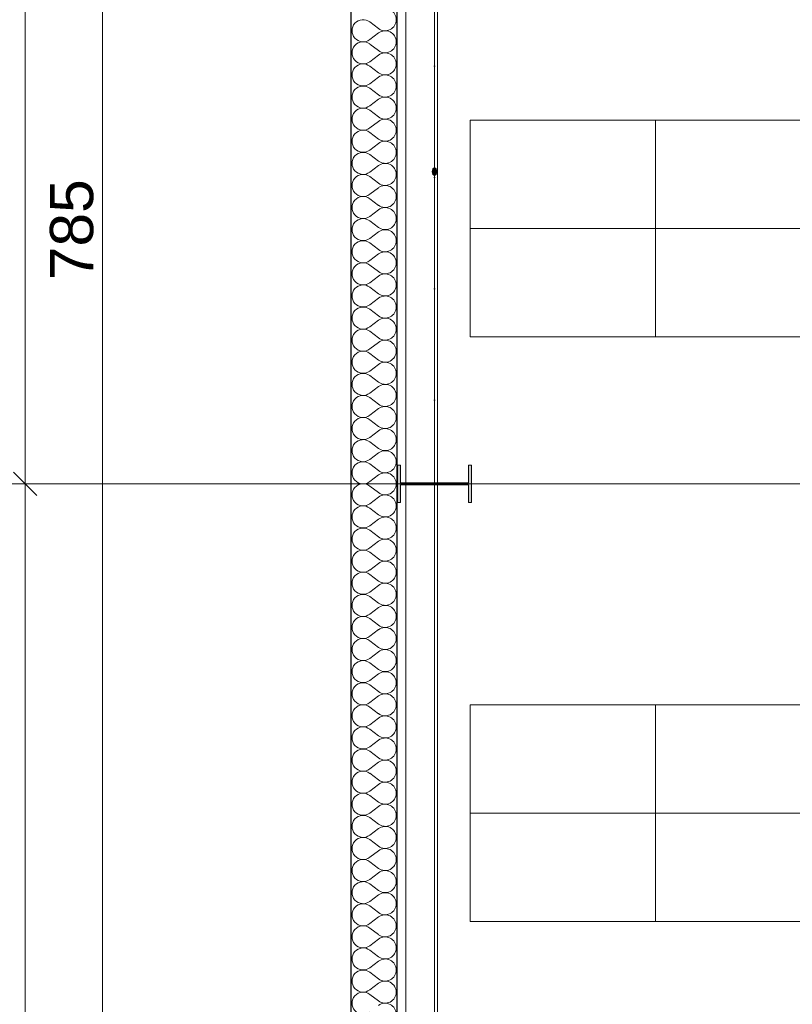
# Model space of a CAD drawing. Header units: millimetres. Extents: x -12989 to 357906, y -50379 to 30884.
# Tile 92 of 256: x -1571 to 927, y 8318 to 11500. Entities that reach past the tile are written whole.
import ezdxf
from ezdxf.enums import TextEntityAlignment as Align

# ---------------------------------------------------------------- set-up
doc = ezdxf.new("R2010")
doc.units = ezdxf.units.MM
doc.header["$MEASUREMENT"] = 0
doc.linetypes.add('Kropki i Kreski', pattern=[360, 180, -90, 0, -90])
doc.linetypes.add('Wipeout_Contour', pattern=[1000, 0, -1000])
for name, color, linetype in [('A__STROPY', 7, 'Continuous'), ('AS_Belki.Import IFC', 7, 'Continuous'), ('Nowe_A__SCIANY', 7, 'Continuous'), ('Nowe_A__STROPY', 7, 'Continuous'), ('Nowe_A_OZN_STREFY', 7, 'Continuous'), ('Nowe_A_WN_WYPOSAZENIE', 7, 'Continuous'), ('Nowe_A_WYM_ZEWNETRZNE', 7, 'Continuous'), ('Nowe_Warstwa IFC.Import IFC', 7, 'Continuous')]:
    doc.layers.add(name, color=color, linetype=linetype)
for name, color, linetype, lineweight in [('A__STROPY_Nr_pióra__89', 7, 'Continuous', 13), ('AS_Belki.Import IFC_Nr_pióra__1', 7, 'Continuous', 13), ('AS_Belki.Import IFC_Nr_pióra__20', 1, 'Continuous', 13), ('AS_Belki.Import IFC_Nr_pióra__69', 7, 'Continuous', 13), ('AS_Belki.Import IFC_Nr_pióra__90', 7, 'Continuous', 13), ('Nowe_A__SCIANY_Nr_pióra__27', 7, 'Continuous', 25), ('Nowe_A__STROPY_Nr_pióra__89', 7, 'Continuous', 13), ('Nowe_A_WN_WYPOSAZENIE_Nr_pióra__4', 7, 'Continuous', 13), ('Nowe_A_WYM_ZEWNETRZNE_Nr_pióra__1', 7, 'Continuous', 13), ('Nowe_A_WYM_ZEWNETRZNE_Nr_pióra__45', 7, 'Continuous', 15), ('Nowe_A_WYM_ZEWNETRZNE_Nr_pióra__85', 7, 'Continuous', 13), ('Nowe_Warstwa IFC.Import IFC_Nr_pióra__1', 7, 'Continuous', 13), ('Nowe_Warstwa IFC.Import IFC_Nr_pióra__4', 7, 'Continuous', 13)]:
    doc.layers.add(name, color=color, linetype=linetype, lineweight=lineweight)
doc.layers.add('Nowe_A__SCIANY_Nr_pióra__174', color=7, linetype='Continuous', lineweight=5, true_color=0x6a6a6a)
doc.styles.add('STYL_AUTOMATYCZNY_2', font='arial.ttf')
doc.styles.add('STYL_AUTOMATYCZNY_3', font='arial.ttf')
doc.dimstyles.new('STYL_AUTOMATYCZNY__1', dxfattribs={"dimtxt": 139.999998, "dimasz": 71.25, "dimexe": 0.18, "dimexo": 0.0625, "dimgap": 0, "dimtad": 1, "dimtih": 1, "dimtoh": 1, "dimdec": 0, "dimlfac": 0.1, "dimzin": 0, "dimdsep": 46, "dimtxsty": 'STYL_AUTOMATYCZNY_3', "dimblk": 'ARROWHEAD_6', "dimblk1": 'ARROWHEAD_6', "dimblk2": 'ARROWHEAD_6', "dimcen": 0.09, "dimse1": 1, "dimse2": 1, "dimclrd": 7, "dimclre": 7, "dimclrt": 7, "dimadec": 0, "dimazin": 0, "dimtfac": 1, "dimtdec": 4, "dimtmove": 0, "dimatfit": 3, "dimfxl": 0, "dimtolj": 1, "dimtzin": 0, "dimarcsym": 0})
doc.dimstyles.new('STYL_AUTOMATYCZNY__2', dxfattribs={"dimtxt": 139.999998, "dimasz": 71.25, "dimexe": 0.18, "dimexo": 0.0625, "dimgap": 0, "dimtad": 1, "dimdec": 0, "dimlfac": 0.1, "dimzin": 0, "dimdsep": 46, "dimtxsty": 'STYL_AUTOMATYCZNY_3', "dimblk": 'ARROWHEAD_6', "dimblk1": 'ARROWHEAD_6', "dimblk2": 'ARROWHEAD_6', "dimcen": 0.09, "dimse1": 1, "dimse2": 1, "dimclrd": 7, "dimclre": 7, "dimclrt": 7, "dimadec": 0, "dimazin": 0, "dimtfac": 1, "dimtdec": 4, "dimtmove": 0, "dimatfit": 3, "dimfxl": 0, "dimtolj": 1, "dimtzin": 0, "dimarcsym": 0})

# ---------------------------------------------------------------- blocks, each defined once
blk = doc.blocks.new('Strop_1_1', base_point=(-12989.3, -15342.7))
at = {"layer": 'Nowe_A__STROPY_Nr_pióra__89', "color": 7, "linetype": 'Continuous', "lineweight": 13, "flags": 128}
blk.add_lwpolyline([(-322, 14822), (36322, 14822), (36322, 178), (-322, 178)], close=True, dxfattribs=at)
blk = doc.blocks.new('Strop_2_1', base_point=(-220, 283.1))
at = {"layer": 'A__STROPY_Nr_pióra__89', "color": 7, "linetype": 'Continuous', "lineweight": 13, "flags": 128}
blk.add_lwpolyline([(-220, 283.1), (36170, 283.1), (36170, 14723.1), (-220, 14723.1)], close=True, dxfattribs=at)
blk = doc.blocks.new('*X55')
at = {"layer": 'Nowe_A__SCIANY_Nr_pióra__174', "color": 251, "linetype": 'Continuous', "lineweight": 5, "true_color": 0x6a6a6a}
for p, q in [((-439.3, 11492.9), (-410.7, 11471.4)), ((-439.3, 11435.7), (-410.7, 11457.1)), ((-439.3, 11421.4), (-410.7, 11400)), ((-439.3, 11364.3), (-410.7, 11385.7)), ((-439.3, 11350), (-410.7, 11328.6)), ((-439.3, 11292.9), (-410.7, 11314.3)), ((-439.3, 11278.6), (-410.7, 11257.1)), ((-439.3, 11221.4), (-410.7, 11242.9)), ((-439.3, 11207.1), (-410.7, 11185.7)), ((-439.3, 11150), (-410.7, 11171.4)), ((-439.3, 11135.7), (-410.7, 11114.3)), ((-439.3, 11078.6), (-410.7, 11100)), ((-439.3, 11064.3), (-410.7, 11042.9)), ((-439.3, 11007.1), (-410.7, 11028.6)), ((-439.3, 10992.9), (-410.7, 10971.4)), ((-439.3, 10935.7), (-410.7, 10957.1)), ((-439.3, 10921.4), (-410.7, 10900)), ((-439.3, 10864.3), (-410.7, 10885.7)), ((-439.3, 10850), (-410.7, 10828.6)), ((-439.3, 10792.9), (-410.7, 10814.3)), ((-439.3, 10778.6), (-410.7, 10757.1)), ((-439.3, 10721.4), (-410.7, 10742.9)), ((-439.3, 10707.1), (-410.7, 10685.7)), ((-439.3, 10650), (-410.7, 10671.4)), ((-439.3, 10635.7), (-410.7, 10614.3)), ((-439.3, 10578.6), (-410.7, 10600)), ((-439.3, 10564.3), (-410.7, 10542.9)), ((-439.3, 10507.1), (-410.7, 10528.6)), ((-439.3, 10492.9), (-410.7, 10471.4)), ((-439.3, 10435.7), (-410.7, 10457.1)), ((-439.3, 10421.4), (-410.7, 10400)), ((-439.3, 10364.3), (-410.7, 10385.7)), ((-439.3, 10350), (-410.7, 10328.6)), ((-439.3, 10292.9), (-410.7, 10314.3)), ((-439.3, 10278.6), (-410.7, 10257.1)), ((-439.3, 10221.4), (-410.7, 10242.9)), ((-439.3, 10207.1), (-410.7, 10185.7)), ((-439.3, 10150), (-410.7, 10171.4)), ((-439.3, 10135.7), (-410.7, 10114.3)), ((-439.3, 10078.6), (-410.7, 10100)), ((-439.3, 10064.3), (-410.7, 10042.9)), ((-439.3, 10007.1), (-410.7, 10028.6)), ((-439.3, 9992.9), (-410.7, 9971.4)), ((-439.3, 9935.7), (-410.7, 9957.1)), ((-439.3, 9921.4), (-410.7, 9900)), ((-439.3, 9864.3), (-410.7, 9885.7)), ((-439.3, 9850), (-410.7, 9828.6)), ((-439.3, 9792.9), (-410.7, 9814.3)), ((-439.3, 9778.6), (-410.7, 9757.1)), ((-439.3, 9721.4), (-410.7, 9742.9)), ((-439.3, 9707.1), (-410.7, 9685.7)), ((-439.3, 9650), (-410.7, 9671.4)), ((-439.3, 9635.7), (-410.7, 9614.3)), ((-439.3, 9578.6), (-410.7, 9600)), ((-439.3, 9564.3), (-410.7, 9542.9)), ((-439.3, 9507.1), (-410.7, 9528.6)), ((-439.3, 9492.9), (-410.7, 9471.4)), ((-439.3, 9435.7), (-410.7, 9457.1)), ((-439.3, 9421.4), (-410.7, 9400)), ((-439.3, 9364.3), (-410.7, 9385.7)), ((-439.3, 9350), (-410.7, 9328.6)), ((-439.3, 9292.9), (-410.7, 9314.3)), ((-439.3, 9278.6), (-410.7, 9257.1)), ((-439.3, 9221.4), (-410.7, 9242.9)), ((-439.3, 9207.1), (-410.7, 9185.7)), ((-439.3, 9150), (-410.7, 9171.4)), ((-439.3, 9135.7), (-410.7, 9114.3)), ((-439.3, 9078.6), (-410.7, 9100)), ((-439.3, 9064.3), (-410.7, 9042.9)), ((-439.3, 9007.1), (-410.7, 9028.6)), ((-439.3, 8992.9), (-410.7, 8971.4)), ((-439.3, 8935.7), (-410.7, 8957.1)), ((-439.3, 8921.4), (-410.7, 8900)), ((-439.3, 8864.3), (-410.7, 8885.7)), ((-439.3, 8850), (-410.7, 8828.6)), ((-439.3, 8792.9), (-410.7, 8814.3)), ((-439.3, 8778.6), (-410.7, 8757.1)), ((-439.3, 8721.4), (-410.7, 8742.9)), ((-439.3, 8707.1), (-410.7, 8685.7)), ((-439.3, 8650), (-410.7, 8671.4)), ((-439.3, 8635.7), (-410.7, 8614.3)), ((-439.3, 8578.6), (-410.7, 8600)), ((-439.3, 8564.3), (-410.7, 8542.9)), ((-439.3, 8507.1), (-410.7, 8528.6)), ((-439.3, 8492.9), (-410.7, 8471.4)), ((-439.3, 8435.7), (-410.7, 8457.1)), ((-439.3, 8421.4), (-410.7, 8400)), ((-439.3, 8364.3), (-410.7, 8385.7)), ((-439.3, 8350), (-410.7, 8328.6))]:
    blk.add_line(p, q, dxfattribs=at)
for centre, start, end in [((-389.3, 11500), 0, 126.8699), ((-460.7, 11464.3), 53.1301, 306.8699), ((-389.3, 11500), 233.1301, 0), ((-389.3, 11428.6), 0, 126.8699), ((-460.7, 11392.9), 53.1301, 306.8699), ((-389.3, 11428.6), 233.1301, 0), ((-389.3, 11357.1), 0, 126.8699), ((-460.7, 11321.4), 53.1301, 306.8699), ((-389.3, 11357.1), 233.1301, 0), ((-389.3, 11285.7), 0, 126.8699), ((-460.7, 11250), 53.1301, 306.8699), ((-389.3, 11285.7), 233.1301, 0), ((-389.3, 11214.3), 0, 126.8699), ((-460.7, 11178.6), 53.1301, 306.8699), ((-389.3, 11214.3), 233.1301, 0), ((-389.3, 11142.9), 0, 126.8699), ((-460.7, 11107.1), 53.1301, 306.8699), ((-389.3, 11142.9), 233.1301, 0), ((-389.3, 11071.4), 0, 126.8699), ((-460.7, 11035.7), 53.1301, 306.8699), ((-389.3, 11071.4), 233.1301, 0), ((-389.3, 11000), 0, 126.8699), ((-460.7, 10964.3), 53.1301, 306.8699), ((-389.3, 11000), 233.1301, 0), ((-389.3, 10928.6), 0, 126.8699), ((-460.7, 10892.9), 53.1301, 306.8699), ((-389.3, 10928.6), 233.1301, 0), ((-389.3, 10857.1), 0, 126.8699), ((-460.7, 10821.4), 53.1301, 306.8699), ((-389.3, 10857.1), 233.1301, 0), ((-389.3, 10785.7), 0, 126.8699), ((-460.7, 10750), 53.1301, 306.8699), ((-389.3, 10785.7), 233.1301, 0), ((-389.3, 10714.3), 0, 126.8699), ((-460.7, 10678.6), 53.1301, 306.8699), ((-389.3, 10714.3), 233.1301, 0), ((-389.3, 10642.9), 0, 126.8699), ((-460.7, 10607.1), 53.1301, 306.8699), ((-389.3, 10642.9), 233.1301, 0), ((-389.3, 10571.4), 0, 126.8699), ((-460.7, 10535.7), 53.1301, 306.8699), ((-389.3, 10571.4), 233.1301, 0), ((-389.3, 10500), 0, 126.8699), ((-460.7, 10464.3), 53.1301, 306.8699), ((-389.3, 10500), 233.1301, 0), ((-389.3, 10428.6), 0, 126.8699), ((-460.7, 10392.9), 53.1301, 306.8699), ((-389.3, 10428.6), 233.1301, 0), ((-389.3, 10357.1), 0, 126.8699), ((-460.7, 10321.4), 53.1301, 306.8699), ((-389.3, 10357.1), 233.1301, 0), ((-389.3, 10285.7), 0, 126.8699), ((-460.7, 10250), 53.1301, 306.8699), ((-389.3, 10285.7), 233.1301, 0), ((-389.3, 10214.3), 0, 126.8699), ((-460.7, 10178.6), 53.1301, 306.8699), ((-389.3, 10214.3), 233.1301, 0), ((-389.3, 10142.9), 0, 126.8699), ((-460.7, 10107.1), 53.1301, 306.8699), ((-389.3, 10142.9), 233.1301, 0), ((-389.3, 10071.4), 0, 126.8699), ((-460.7, 10035.7), 53.1301, 306.8699), ((-389.3, 10071.4), 233.1301, 0), ((-389.3, 10000), 0, 126.8699), ((-460.7, 9964.3), 53.1301, 306.8699), ((-389.3, 10000), 233.1301, 0), ((-389.3, 9928.6), 0, 126.8699), ((-460.7, 9892.9), 53.1301, 306.8699), ((-389.3, 9928.6), 233.1301, 0), ((-389.3, 9857.1), 0, 126.8699), ((-460.7, 9821.4), 53.1301, 306.8699), ((-389.3, 9857.1), 233.1301, 0), ((-389.3, 9785.7), 0, 126.8699), ((-460.7, 9750), 53.1301, 306.8699), ((-389.3, 9785.7), 233.1301, 0), ((-389.3, 9714.3), 0, 126.8699), ((-460.7, 9678.6), 53.1301, 306.8699), ((-389.3, 9714.3), 233.1301, 0), ((-389.3, 9642.9), 0, 126.8699), ((-460.7, 9607.1), 53.1301, 306.8699), ((-389.3, 9642.9), 233.1301, 0), ((-389.3, 9571.4), 0, 126.8699), ((-460.7, 9535.7), 53.1301, 306.8699), ((-389.3, 9571.4), 233.1301, 0), ((-389.3, 9500), 0, 126.8699), ((-460.7, 9464.3), 53.1301, 306.8699), ((-389.3, 9500), 233.1301, 0), ((-389.3, 9428.6), 0, 126.8699), ((-460.7, 9392.9), 53.1301, 306.8699), ((-389.3, 9428.6), 233.1301, 0), ((-389.3, 9357.1), 0, 126.8699), ((-460.7, 9321.4), 53.1301, 306.8699), ((-389.3, 9357.1), 233.1301, 0), ((-389.3, 9285.7), 0, 126.8699), ((-460.7, 9250), 53.1301, 306.8699), ((-389.3, 9285.7), 233.1301, 0), ((-389.3, 9214.3), 0, 126.8699), ((-460.7, 9178.6), 53.1301, 306.8699), ((-389.3, 9214.3), 233.1301, 0), ((-389.3, 9142.9), 0, 126.8699), ((-460.7, 9107.1), 53.1301, 306.8699), ((-389.3, 9142.9), 233.1301, 0), ((-389.3, 9071.4), 0, 126.8699), ((-460.7, 9035.7), 53.1301, 306.8699), ((-389.3, 9071.4), 233.1301, 0), ((-389.3, 9000), 0, 126.8699), ((-460.7, 8964.3), 53.1301, 306.8699), ((-389.3, 9000), 233.1301, 0), ((-389.3, 8928.6), 0, 126.8699), ((-460.7, 8892.9), 53.1301, 306.8699), ((-389.3, 8928.6), 233.1301, 0), ((-389.3, 8857.1), 0, 126.8699), ((-460.7, 8821.4), 53.1301, 306.8699), ((-389.3, 8857.1), 233.1301, 0), ((-389.3, 8785.7), 0, 126.8699), ((-460.7, 8750), 53.1301, 306.8699), ((-389.3, 8785.7), 233.1301, 0), ((-389.3, 8714.3), 0, 126.8699), ((-460.7, 8678.6), 53.1301, 306.8699), ((-389.3, 8714.3), 233.1301, 0), ((-389.3, 8642.9), 0, 126.8699), ((-460.7, 8607.1), 53.1301, 306.8699), ((-389.3, 8642.9), 233.1301, 0), ((-389.3, 8571.4), 0, 126.8699), ((-460.7, 8535.7), 53.1301, 306.8699), ((-389.3, 8571.4), 233.1301, 0), ((-389.3, 8500), 0, 126.8699), ((-460.7, 8464.3), 53.1301, 306.8699), ((-389.3, 8500), 233.1301, 0), ((-389.3, 8428.6), 0, 126.8699), ((-460.7, 8392.9), 53.1301, 306.8699), ((-389.3, 8428.6), 233.1301, 0), ((-389.3, 8357.1), 0, 126.8699), ((-460.7, 8321.4), 53.1301, 306.8699), ((-389.3, 8357.1), 233.1301, 0), ((-389.3, 8285.7), 0, 126.8699)]:
    blk.add_arc(centre, 35.7, start, end, dxfattribs=at)
blk = doc.blocks.new('Ściana_4_1', base_point=(-350, 14850))
at = {"color": 254, "linetype": 'Wipeout_Contour', "lineweight": 0, "ltscale": 30616.306898}
blk.add_wipeout([(-350, 150), (-350, 14850), (-500, 14850), (-500, 150)], dxfattribs=at).dxf.layer = 'Nowe_A__SCIANY'
at = {"layer": 'Nowe_A__SCIANY_Nr_pióra__27', "color": 7, "linetype": 'Continuous', "lineweight": 25, "flags": 128}
for points in [[(-500, 14850), (-500, 150)], [(-350, 150), (-350, 14850)]]:
    blk.add_lwpolyline(points, dxfattribs=at)
at = {"layer": 'Nowe_A__SCIANY', "color": 7, "lineweight": 25}
blk.add_blockref('*X55', (0, 0), dxfattribs=at)
blk = doc.blocks.new('Słup_31_1', base_point=(-229.7, 10000))
at = {"layer": 'AS_Belki.Import IFC', "linetype": 'Continuous', "lineweight": 0, "true_color": 0x000000}
blk.add_hatch(color=18, dxfattribs=at).paths.add_polyline_path([(-349.7, 9940), (-339.9, 9940), (-339.9, 9996.9), (-119.5, 9996.9), (-119.5, 9940), (-109.7, 9940), (-109.7, 10060), (-119.5, 10060), (-119.5, 10003.1), (-339.9, 10003.1), (-339.9, 10060), (-349.7, 10060)])
at = {"layer": 'AS_Belki.Import IFC_Nr_pióra__1', "color": 7, "linetype": 'Continuous', "lineweight": 13, "flags": 128}
blk.add_lwpolyline([(-349.7, 9940), (-349.7, 10060), (-339.9, 10060), (-339.9, 10003.1), (-119.5, 10003.1), (-119.5, 10060), (-109.7, 10060), (-109.7, 9940), (-119.5, 9940), (-119.5, 9996.9), (-339.9, 9996.9), (-339.9, 9940)], close=True, dxfattribs=at)
at = {"layer": 'AS_Belki.Import IFC_Nr_pióra__20', "color": 1, "linetype": 'Continuous', "lineweight": 13}
for p, q in [((-229.7, 10080), (-229.7, 10160)), ((-309.7, 10000), (-429.7, 10000)), ((-149.7, 10000), (-29.7, 10000)), ((-229.7, 9920), (-229.7, 9840))]:
    blk.add_line(p, q, dxfattribs=at)
blk.add_point((-229.7, 10000), dxfattribs=at)
blk = doc.blocks.new('Regał 02 27[33]_1', base_point=(-114.6, 10824.9))
at = {"color": 254, "linetype": 'Wipeout_Contour', "lineweight": 0, "ltscale": 44107.74092}
blk.add_wipeout([(-114.6, 10824.9), (1085.4, 10824.9), (1085.4, 11174.9), (-114.6, 11174.9)], dxfattribs=at).dxf.layer = 'Nowe_A_WN_WYPOSAZENIE'
at = {"layer": 'Nowe_A_WN_WYPOSAZENIE_Nr_pióra__4', "color": 7, "linetype": 'Continuous', "lineweight": 13}
blk.add_line((485.4, 10824.9), (485.4, 11174.9), dxfattribs=at)
at = {"layer": 'Nowe_A_WN_WYPOSAZENIE_Nr_pióra__4', "color": 7, "linetype": 'Continuous', "lineweight": 13, "flags": 128}
blk.add_lwpolyline([(-114.6, 10824.9), (1085.4, 10824.9), (1085.4, 11174.9), (-114.6, 11174.9)], close=True, dxfattribs=at)
blk = doc.blocks.new('Regał 02 27[36]_1', base_point=(-114.6, 10474.9))
at = {"color": 254, "linetype": 'Wipeout_Contour', "lineweight": 0, "ltscale": 42711.27563}
blk.add_wipeout([(-114.6, 10474.9), (1085.4, 10474.9), (1085.4, 10824.9), (-114.6, 10824.9)], dxfattribs=at).dxf.layer = 'Nowe_A_WN_WYPOSAZENIE'
at = {"layer": 'Nowe_A_WN_WYPOSAZENIE_Nr_pióra__4', "color": 7, "linetype": 'Continuous', "lineweight": 13}
blk.add_line((485.4, 10474.9), (485.4, 10824.9), dxfattribs=at)
at = {"layer": 'Nowe_A_WN_WYPOSAZENIE_Nr_pióra__4', "color": 7, "linetype": 'Continuous', "lineweight": 13, "flags": 128}
blk.add_lwpolyline([(-114.6, 10474.9), (1085.4, 10474.9), (1085.4, 10824.9), (-114.6, 10824.9)], close=True, dxfattribs=at)
blk = doc.blocks.new('Regał 02 27[45]_1', base_point=(-114.6, 8935.2))
at = {"color": 254, "linetype": 'Wipeout_Contour', "lineweight": 0, "ltscale": 35176.310862}
blk.add_wipeout([(-114.6, 8935.2), (-114.6, 8585.2), (1085.4, 8585.2), (1085.4, 8935.2)], dxfattribs=at).dxf.layer = 'Nowe_A_WN_WYPOSAZENIE'
at = {"layer": 'Nowe_A_WN_WYPOSAZENIE_Nr_pióra__4', "color": 7, "linetype": 'Continuous', "lineweight": 13}
blk.add_line((485.4, 8935.2), (485.4, 8585.2), dxfattribs=at)
at = {"layer": 'Nowe_A_WN_WYPOSAZENIE_Nr_pióra__4', "color": 7, "linetype": 'Continuous', "lineweight": 13, "flags": 128}
blk.add_lwpolyline([(-114.6, 8935.2), (1085.4, 8935.2), (1085.4, 8585.2), (-114.6, 8585.2)], close=True, dxfattribs=at)
blk = doc.blocks.new('Regał 02 27[48]_1', base_point=(-114.6, 9285.2))
at = {"color": 254, "linetype": 'Wipeout_Contour', "lineweight": 0, "ltscale": 36571.138481}
blk.add_wipeout([(-114.6, 9285.2), (-114.6, 8935.2), (1085.4, 8935.2), (1085.4, 9285.2)], dxfattribs=at).dxf.layer = 'Nowe_A_WN_WYPOSAZENIE'
at = {"layer": 'Nowe_A_WN_WYPOSAZENIE_Nr_pióra__4', "color": 7, "linetype": 'Continuous', "lineweight": 13}
blk.add_line((485.4, 9285.2), (485.4, 8935.2), dxfattribs=at)
at = {"layer": 'Nowe_A_WN_WYPOSAZENIE_Nr_pióra__4', "color": 7, "linetype": 'Continuous', "lineweight": 13, "flags": 128}
blk.add_lwpolyline([(-114.6, 9285.2), (1085.4, 9285.2), (1085.4, 8935.2), (-114.6, 8935.2)], close=True, dxfattribs=at)
blk = doc.blocks.new('Standardowy znacznik osi[94]_1', base_point=(-229.7, 17223.7))
at = {"layer": 'Nowe_Warstwa IFC.Import IFC_Nr_pióra__4', "color": 7, "linetype": 'Continuous', "lineweight": 13}
blk.add_line((-229.7, 17223.7), (-229.7, -2567.4), dxfattribs=at)
at = {"layer": 'Nowe_Warstwa IFC.Import IFC_Nr_pióra__1', "color": 7, "lineweight": 13, "style": 'STYL_AUTOMATYCZNY_2'}
for tag, p in [('AC_MarkerText_1_0', (-229.7, 17561.2)), ('AC_MarkerText_1_1', (-229.7, -2729.9))]:
    blk.add_attdef(tag, text='', height=175, rotation=360, dxfattribs=at).set_placement(p, align=Align.TOP_CENTER)
blk = doc.blocks.new('Standardowy znacznik osi[95]_1', base_point=(-2344.6, 10000))
at = {"layer": 'Nowe_Warstwa IFC.Import IFC_Nr_pióra__4', "color": 7, "linetype": 'Continuous', "lineweight": 13}
blk.add_line((-2344.6, 10000), (39576.7, 10000), dxfattribs=at)
at = {"layer": 'Nowe_Warstwa IFC.Import IFC_Nr_pióra__1', "color": 7, "lineweight": 13, "style": 'STYL_AUTOMATYCZNY_2'}
for tag, p in [('AC_MarkerText_1_0', (-2594.6, 10087.5)), ('AC_MarkerText_1_1', (39826.7, 10087.5))]:
    blk.add_attdef(tag, text='', height=175, dxfattribs=at).set_placement(p, align=Align.TOP_CENTER)
blk = doc.blocks.new('Belka_7_1', base_point=(-229.7, 10000))
at = {"layer": 'AS_Belki.Import IFC', "linetype": 'Continuous', "lineweight": 0, "true_color": 0x000000}
blk.add_hatch(color=18, dxfattribs=at).paths.add_polyline_path([(-237.7, 11009.1), (-235.3, 11000), (-229.7, 10996.2), (-224, 11000), (-221.7, 11009.1), (-224, 11018.2), (-229.7, 11021.9), (-235.3, 11018.2)])
at = {"layer": 'AS_Belki.Import IFC_Nr_pióra__1', "color": 7, "linetype": 'Continuous', "lineweight": 13}
for p, q in [((-235.3, 11018.2), (-237.7, 11009.1)), ((-229.7, 11021.9), (-235.3, 11018.2)), ((-229.7, 11021.9), (-224, 11018.2)), ((-224, 11018.2), (-221.7, 11009.1)), ((-237.7, 11009.1), (-235.3, 11000)), ((-235.3, 11000), (-229.7, 10996.2)), ((-224, 11000), (-229.7, 10996.2)), ((-221.7, 11009.1), (-224, 11000))]:
    blk.add_line(p, q, dxfattribs=at)
at = {"layer": 'AS_Belki.Import IFC_Nr_pióra__69', "color": 7, "linetype": 'Kropki i Kreski', "lineweight": 13}
blk.add_line((-229.7, 10000), (-229.7, 14730), dxfattribs=at)
at = {"layer": 'AS_Belki.Import IFC_Nr_pióra__90', "color": 7, "linetype": 'Continuous', "lineweight": 13}
blk.add_line((-221.7, 10000), (-237.7, 10000), dxfattribs=at)
blk = doc.blocks.new('Belka_12_1', base_point=(-229.7, 10000))
at = {"layer": 'AS_Belki.Import IFC_Nr_pióra__69', "color": 7, "linetype": 'Kropki i Kreski', "lineweight": 13}
blk.add_line((-229.7, 10000), (-229.7, 14730), dxfattribs=at)
blk = doc.blocks.new('*D261')
at = {"layer": 'Nowe_A_WYM_ZEWNETRZNE_Nr_pióra__45', "color": 7, "linetype": 'Continuous', "lineweight": 15}
blk.add_line((-312.5, 15842.6), (-387.5, 15767.6), dxfattribs=at)
at = {"layer": 'Nowe_A_WYM_ZEWNETRZNE_Nr_pióra__85', "color": 7, "linetype": 'Continuous', "lineweight": 13}
blk.add_line((-350, 15805.1), (5565.7, 15805.1), dxfattribs=at)
blk = doc.blocks.new('ARROWHEAD_6')
at = {"color": 0, "linetype": 'Continuous', "lineweight": 0}
for p, q in [((-0.5, -0.5), (0.5, 0.5)), ((0, 0), (-1, 0))]:
    blk.add_line(p, q, dxfattribs=at)
blk = doc.blocks.new('*D262')
at = {"layer": 'Nowe_A_WYM_ZEWNETRZNE_Nr_pióra__45', "color": 7, "linetype": 'Continuous', "lineweight": 15}
for p, q in [((-312.5, 15842.6), (-387.5, 15767.6)), ((5603.2, 15842.6), (5528.2, 15767.6))]:
    blk.add_line(p, q, dxfattribs=at)
at = {"layer": 'Nowe_A_WYM_ZEWNETRZNE_Nr_pióra__85', "color": 7, "linetype": 'Continuous', "lineweight": 13}
for p, q in [((5565.7, 15734.8), (5565.7, 15875.5)), ((-350, 15805.1), (5565.7, 15805.1))]:
    blk.add_line(p, q, dxfattribs=at)
at = {"layer": 'Nowe_A_WYM_ZEWNETRZNE_Nr_pióra__1', "color": 7, "lineweight": 13, "char_height": 140, "attachment_point": 7, "style": 'STYL_AUTOMATYCZNY_3'}
for s, insert in [('\\A1;{\\pql;\\fArial|b0|i0|c238|p0;\\W1.000000;592}', (2340.9, 15833.1)), ('\\A1;{\\pql;\\fArial|b0|i0|c238|p0;\\W1.000000;15}', (5314.7, 15833.1))]:
    blk.add_mtext(s, dxfattribs=dict(at, insert=insert))
blk = doc.blocks.new('*D271')
at = {"layer": 'Nowe_A_WYM_ZEWNETRZNE_Nr_pióra__45', "color": 7, "linetype": 'Continuous', "lineweight": 15}
for p, q in [((-1341, 14887.5), (-1266, 14812.5)), ((-1341, 7037.3), (-1266, 6962.3))]:
    blk.add_line(p, q, dxfattribs=at)
at = {"layer": 'Nowe_A_WYM_ZEWNETRZNE_Nr_pióra__85', "color": 7, "linetype": 'Continuous', "lineweight": 13}
for p, q in [((-1233.2, 14850), (-1373.8, 14850)), ((-1303.5, 6999.8), (-1303.5, 14850)), ((-1233.2, 6999.8), (-1373.8, 6999.8))]:
    blk.add_line(p, q, dxfattribs=at)
at = {"layer": 'Nowe_A_WYM_ZEWNETRZNE_Nr_pióra__1', "color": 7, "lineweight": 13, "char_height": 140, "attachment_point": 7, "rotation": 90, "style": 'STYL_AUTOMATYCZNY_3'}
for s, insert in [('\\A1;{\\pql;\\fArial|b0|i0|c238|p0;\\W1.000000;15}', (-1331.5, 14598.9)), ('\\A1;{\\pql;\\fArial|b0|i0|c238|p0;\\W1.000000;785}', (-1331.5, 10658))]:
    blk.add_mtext(s, dxfattribs=dict(at, insert=insert))
blk = doc.blocks.new('*D281')
at = {"layer": 'Nowe_A_WYM_ZEWNETRZNE_Nr_pióra__45', "color": 7, "linetype": 'Continuous', "lineweight": 15}
for p, q in [((-462.5, 13180.3), (-537.5, 13105.3)), ((-312.5, 13180.3), (-387.5, 13105.3))]:
    blk.add_line(p, q, dxfattribs=at)
at = {"layer": 'Nowe_A_WYM_ZEWNETRZNE_Nr_pióra__85', "color": 7, "linetype": 'Continuous', "lineweight": 13}
for p, q in [((-500, 13072.5), (-500, 13213.1)), ((-350, 13072.5), (-350, 13213.1)), ((-556.3, 13142.8), (-500, 13142.8)), ((-500, 13142.8), (-350, 13142.8)), ((-350, 13142.8), (5565.7, 13142.8))]:
    blk.add_line(p, q, dxfattribs=at)
at = {"layer": 'Nowe_A_WYM_ZEWNETRZNE_Nr_pióra__1', "color": 7, "lineweight": 13, "insert": (-751.1, 13170.8), "char_height": 140, "attachment_point": 7, "style": 'STYL_AUTOMATYCZNY_3'}
blk.add_mtext('\\A1;{\\pql;\\fArial|b0|i0|c238|p0;\\W1.000000;15}', dxfattribs=at)
blk = doc.blocks.new('*D282')
at = {"layer": 'Nowe_A_WYM_ZEWNETRZNE_Nr_pióra__45', "color": 7, "linetype": 'Continuous', "lineweight": 15}
for p, q in [((-312.5, 13180.3), (-387.5, 13105.3)), ((5603.2, 13180.3), (5528.2, 13105.3))]:
    blk.add_line(p, q, dxfattribs=at)
at = {"layer": 'Nowe_A_WYM_ZEWNETRZNE_Nr_pióra__85', "color": 7, "linetype": 'Continuous', "lineweight": 13}
for p, q in [((5565.7, 13072.5), (5565.7, 13213.1)), ((-350, 13142.8), (5565.7, 13142.8))]:
    blk.add_line(p, q, dxfattribs=at)
at = {"layer": 'Nowe_A_WYM_ZEWNETRZNE_Nr_pióra__1', "color": 7, "lineweight": 13, "char_height": 140, "attachment_point": 7, "style": 'STYL_AUTOMATYCZNY_3'}
for s, insert in [('\\A1;{\\pql;\\fArial|b0|i0|c238|p0;\\W1.000000;592}', (2340.9, 13170.8)), ('\\A1;{\\pql;\\fArial|b0|i0|c238|p0;\\W1.000000;15}', (5314.7, 13170.8))]:
    blk.add_mtext(s, dxfattribs=dict(at, insert=insert))
blk = doc.blocks.new('*D304')
at = {"layer": 'Nowe_A_WYM_ZEWNETRZNE_Nr_pióra__45', "color": 7, "linetype": 'Continuous', "lineweight": 15}
for p, q in [((-1591, 10037.5), (-1516, 9962.5)), ((-1591, 5037.5), (-1516, 4962.5))]:
    blk.add_line(p, q, dxfattribs=at)
at = {"layer": 'Nowe_A_WYM_ZEWNETRZNE_Nr_pióra__85', "color": 7, "linetype": 'Continuous', "lineweight": 13}
for p, q in [((-1483.2, 10000), (-1623.8, 10000)), ((-1553.5, 5000), (-1553.5, 10000)), ((-1483.2, 5000), (-1623.8, 5000))]:
    blk.add_line(p, q, dxfattribs=at)
at = {"layer": 'Nowe_A_WYM_ZEWNETRZNE_Nr_pióra__1', "color": 7, "lineweight": 13, "insert": (-1581.5, 7339.8), "char_height": 140, "attachment_point": 7, "rotation": 90, "style": 'STYL_AUTOMATYCZNY_3'}
blk.add_mtext('\\A1;{\\pql;\\fArial|b0|i0|c238|p0;\\W1.000000;500}', dxfattribs=at)
blk = doc.blocks.new('*D305')
at = {"layer": 'Nowe_A_WYM_ZEWNETRZNE_Nr_pióra__45', "color": 7, "linetype": 'Continuous', "lineweight": 15}
for p, q in [((-1591, 14787.5), (-1516, 14712.5)), ((-1591, 10037.5), (-1516, 9962.5))]:
    blk.add_line(p, q, dxfattribs=at)
at = {"layer": 'Nowe_A_WYM_ZEWNETRZNE_Nr_pióra__85', "color": 7, "linetype": 'Continuous', "lineweight": 13}
for p, q in [((-1483.2, 14750), (-1623.8, 14750)), ((-1553.5, 10000), (-1553.5, 14750)), ((-1483.2, 10000), (-1623.8, 10000))]:
    blk.add_line(p, q, dxfattribs=at)
at = {"layer": 'Nowe_A_WYM_ZEWNETRZNE_Nr_pióra__1', "color": 7, "lineweight": 13, "char_height": 140, "attachment_point": 7, "rotation": 90, "style": 'STYL_AUTOMATYCZNY_3'}
for s, insert in [('\\A1;{\\pql;\\fArial|b0|i0|c238|p0;\\W1.000000;25}', (-1581.5, 14498.9)), ('\\A1;{\\pql;\\fArial|b0|i0|c238|p0;\\W1.000000;475}', (-1581.5, 12108))]:
    blk.add_mtext(s, dxfattribs=dict(at, insert=insert))
blk = doc.blocks.new('*D307')
at = {"layer": 'Nowe_A_WYM_ZEWNETRZNE_Nr_pióra__45', "color": 7, "linetype": 'Continuous', "lineweight": 15}
for p, q in [((-1766, 14962.5), (-1841, 15037.5)), ((-1841, 37.5), (-1766, -37.5))]:
    blk.add_line(p, q, dxfattribs=at)
at = {"layer": 'Nowe_A_WYM_ZEWNETRZNE_Nr_pióra__85', "color": 7, "linetype": 'Continuous', "lineweight": 13}
for p, q in [((-1803.5, 15000), (-1803.5, 15056.2)), ((-1733.2, 15000), (-1873.8, 15000)), ((-1803.5, 0), (-1803.5, 15000)), ((-1733.2, 0), (-1873.8, 0)), ((-1803.5, -56.3), (-1803.5, 0))]:
    blk.add_line(p, q, dxfattribs=at)
at = {"layer": 'Nowe_A_WYM_ZEWNETRZNE_Nr_pióra__1', "color": 7, "lineweight": 13, "insert": (-1831.5, 7259.8), "char_height": 140, "attachment_point": 7, "rotation": 90, "style": 'STYL_AUTOMATYCZNY_3'}
blk.add_mtext('\\A1;{\\pql;\\fArial|b0|i0|c238|p0;\\W1.000000;1\xa0500}', dxfattribs=at)

msp = doc.modelspace()

# ---------------------------------------------------------------- linework, layer by layer
at = {"layer": 'Nowe_A_OZN_STREFY', "color": 7, "linetype": 'Continuous', "lineweight": 0, "true_color": 0xffffff, "flags": 128}
msp.add_lwpolyline([(-350, 14850), (-350, 6999.8), (5565.7, 6999.8), (5565.7, 14850)], close=True, dxfattribs=at)

# ---------------------------------------------------------------- block references
at = {"layer": 'A__STROPY', "color": 7, "linetype": 'Continuous', "lineweight": 13}
msp.add_blockref('Strop_2_1', (-220, 283.1), dxfattribs=at)
at = {"layer": 'AS_Belki.Import IFC', "color": 7, "lineweight": 13}
for name in ['Belka_7_1', 'Belka_12_1']:
    msp.add_blockref(name, (-229.7, 10000), dxfattribs=at)
at = {"layer": 'Nowe_A__STROPY', "color": 7, "linetype": 'Continuous', "lineweight": 13}
msp.add_blockref('Strop_1_1', (-12989.3, -15342.7), dxfattribs=at)

# ---------------------------------------------------------------- dimensions: what is measured, and where the dimension line sits
at = {"layer": 'Nowe_A_WYM_ZEWNETRZNE', "color": 7, "linetype": 'Continuous', "lineweight": 13}
for base, p1, p2, picture, middle in [((-1553.5, 14750), (-2594.6, 10000), (-2699.2, 14750), '*D305', (-1651.5, 12267.9)), ((-1553.5, 10000), (-2594.6, 5000), (-2594.6, 10000), '*D304', (-1651.5, 7499.6))]:
    dim = msp.add_linear_dim(base=base, p1=p1, p2=p2, angle=90, dimstyle='STYL_AUTOMATYCZNY__2', dxfattribs=at)
    dim.commit()
    dim.dimension.update_dxf_attribs({"geometry": picture, "text_midpoint": middle, "dimtype": 160, "text_rotation": 90})

# ---------------------------------------------------------------- next in the draw order: block references
at = {"layer": 'Nowe_A__SCIANY', "color": 7, "lineweight": 25}
msp.add_blockref('Ściana_4_1', (-350, 14850), dxfattribs=at)
at = {"layer": 'Nowe_A_WN_WYPOSAZENIE', "color": 7, "linetype": 'Continuous', "lineweight": 13}
for name, p in [('Regał 02 27[33]_1', (-114.6, 10824.9)), ('Regał 02 27[45]_1', (-114.6, 8935.2))]:
    msp.add_blockref(name, p, dxfattribs=at)

# ---------------------------------------------------------------- next in the draw order: block references
at = {"layer": 'AS_Belki.Import IFC', "color": 7, "lineweight": 25}
msp.add_blockref('Słup_31_1', (-229.7, 10000), dxfattribs=at)
at = {"layer": 'Nowe_A_WN_WYPOSAZENIE', "color": 7, "linetype": 'Continuous', "lineweight": 13}
for name, p in [('Regał 02 27[36]_1', (-114.6, 10474.9)), ('Regał 02 27[48]_1', (-114.6, 9285.2))]:
    msp.add_blockref(name, p, dxfattribs=at)
at = {"layer": 'Nowe_Warstwa IFC.Import IFC', "color": 7, "linetype": 'Continuous', "lineweight": 13}
msp.add_blockref('Standardowy znacznik osi[95]_1', (-2344.6, 10000), dxfattribs=at)

# ---------------------------------------------------------------- next in the draw order: dimensions: what is measured, and where the dimension line sits
at = {"layer": 'Nowe_A_WYM_ZEWNETRZNE', "color": 7, "linetype": 'Continuous', "lineweight": 13}
dim = msp.add_linear_dim(base=(-1803.5, 15000), p1=(-500, 0), p2=(-500, 15000), angle=90, dimstyle='STYL_AUTOMATYCZNY__2', dxfattribs=at)
dim.commit()
dim.dimension.update_dxf_attribs({"geometry": '*D307', "text_midpoint": (-1901.5, 7499.9), "dimtype": 160, "text_rotation": 90})

# ---------------------------------------------------------------- next in the draw order: block references
at = {"layer": 'Nowe_Warstwa IFC.Import IFC', "color": 7, "linetype": 'Continuous', "lineweight": 13}
msp.add_blockref('Standardowy znacznik osi[94]_1', (-229.7, 17223.7), dxfattribs=at)

# ---------------------------------------------------------------- next in the draw order: dimensions: what is measured, and where the dimension line sits
at = {"layer": 'Nowe_A_WYM_ZEWNETRZNE', "color": 7, "linetype": 'Continuous', "lineweight": 13}
for base, p1, p2, picture, middle in [((5565.7, 15805.1), (-350, 7500), (5565.7, 7500), '*D262', (2500.7, 15903.1)), ((-350, 15805.1466031), (-350, 14850), (-350, 7500), '*D261', (-350.1185827, 15903.146602)), ((-350, 13142.8), (-500, 7500), (-350, 7500), '*D281', (-644.5, 13240.8)), ((5565.7, 13142.8), (-350, 7500), (5565.7, 7500), '*D282', (2500.7, 13240.8))]:
    dim = msp.add_linear_dim(base=base, p1=p1, p2=p2, dimstyle='STYL_AUTOMATYCZNY__1', dxfattribs=at)
    dim.commit()
    dim.dimension.update_dxf_attribs({"geometry": picture, "text_midpoint": middle, "dimtype": 160})
dim = msp.add_linear_dim(base=(-1303.5, 14850), p1=(2607.9, 6999.8), p2=(-350, 14850), angle=90, dimstyle='STYL_AUTOMATYCZNY__2', dxfattribs=at)
dim.commit()
dim.dimension.update_dxf_attribs({"geometry": '*D271', "text_midpoint": (-1401.5, 10817.8), "dimtype": 160, "text_rotation": 90})

doc.saveas('drawing.dxf')
